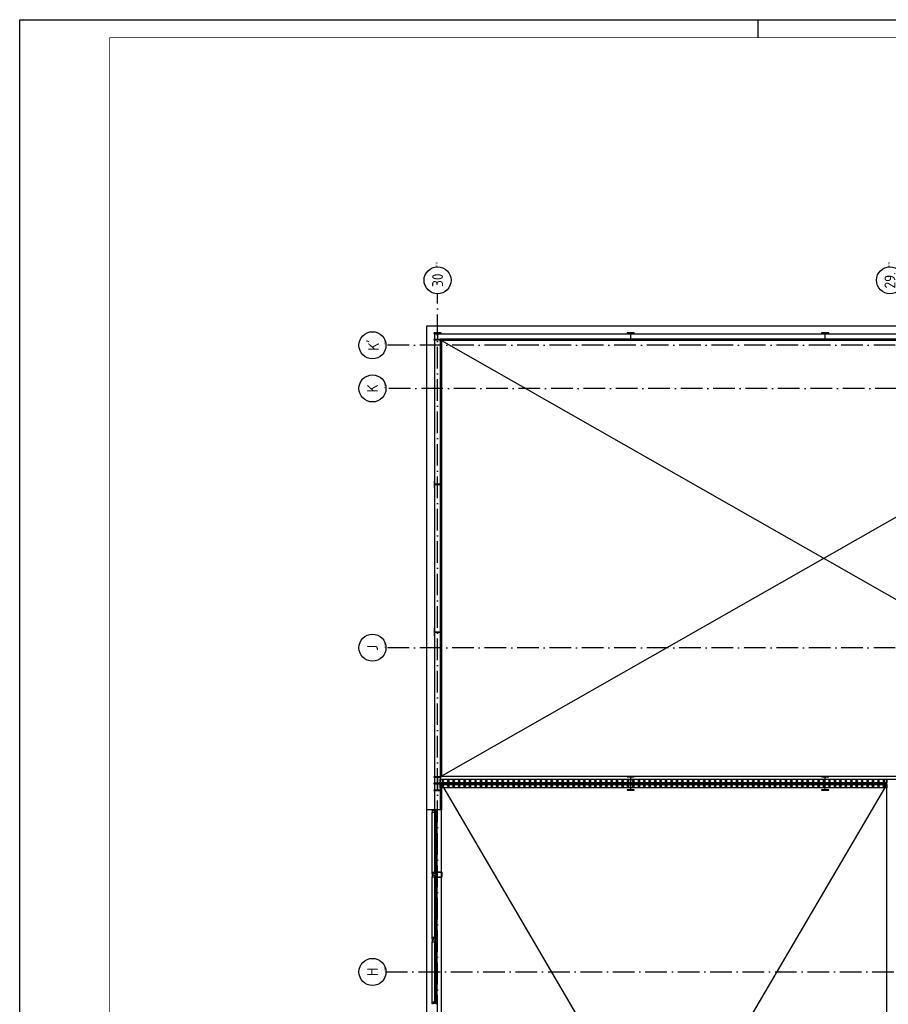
# Model space of a CAD drawing. Header units: millimetres. Extents: x -6587 to 112885, y 244 to 84344.
# Tile 17 of 50: x -6587 to 17530, y 57005 to 84344. Entities that reach past the tile are written whole.
import ezdxf
from ezdxf.enums import TextEntityAlignment as Align

# ---------------------------------------------------------------- set-up
doc = ezdxf.new("R2010")
doc.units = ezdxf.units.MM
doc.header["$LTSCALE"] = 100
doc.linetypes.add('DASHDOT', pattern=[9, 6, -1.5, 0, -1.5])
doc.layers.get('0').update_dxf_attribs({"linetype": 'CONTINUOUS'})
for name, color, linetype in [('AL$1----_ALGEMEEN', 7, 'CONTINUOUS'), ('AL$7----_STRAMIEN', 1, 'DASHDOT'), ('AL21----_BUITENWAND', 4, 'CONTINUOUS'), ('AL22----_BINNENWAND', 7, 'CONTINUOUS'), ('AL28----_KONSTRUKTIE', 3, 'CONTINUOUS'), ('AL31----_BUITENKOZ', 7, 'CONTINUOUS'), ('ALN-----_BLOCKNAAM', 2, 'CONTINUOUS'), ('ALXA7---_KALKZVUIL', 1, 'CONTINUOUS'), ('ALXOU---_GLAS', 7, 'CONTINUOUS'), ('BOUW', 8, 'CONTINUOUS'), ('LIJN025', 10, 'CONTINUOUS'), ('LIJN050', 90, 'CONTINUOUS'), ('TEKST25', 10, 'CONTINUOUS'), ('TEKST35', 50, 'CONTINUOUS'), ('TEKST50', 3, 'CONTINUOUS')]:
    doc.layers.add(name, color=color, linetype=linetype)
doc.styles.add('ISO', font='ISO.SHX')
doc.styles.add('ROMAND', font='romand')
doc.styles.get("Standard").update_dxf_attribs({"font": 'iso.shx'})

# ---------------------------------------------------------------- blocks, each defined once
blk = doc.blocks.new('A0-G')
at = {"layer": 'LIJN025'}
blk.add_line((205, 836), (205, 841), dxfattribs=at)
blk.add_lwpolyline([(1189, 841), (1189, 0), (0, 0), (0, 841)], close=True, dxfattribs=at)
at = {"layer": 'LIJN050', "const_width": 0.2}
blk.add_lwpolyline([(1184, 836), (25, 836), (25, 5), (1184, 5)], close=True, dxfattribs=at)
at = {"layer": 'TEKST25', "style": 'ROMAND', "width": 2.899115}
blk.add_attdef('STATUS', text='', height=2.5, dxfattribs=at).set_placement((1143, 71.5), (1182, 71.5), align=Align.FIT)
at = {"layer": 'TEKST25', "style": 'ISO'}
for tag, p in [('E', (1144.25, 66)), ('NAAM-E', (1155.75, 66)), ('DATUM-E', (1174, 66)), ('D', (1144.25, 61)), ('NAAM-D', (1155.75, 61)), ('DATUM-D', (1174, 61)), ('C', (1144.25, 56)), ('NAAM-C', (1155.75, 56)), ('DATUM-C', (1174, 56)), ('B', (1144.25, 51)), ('NAAM-B', (1155.75, 51)), ('DATUM-B', (1174, 51)), ('A', (1144.25, 46)), ('NAAM-A', (1155.75, 46)), ('DATUM-A', (1174, 46))]:
    blk.add_attdef(tag, text='', height=2.5, dxfattribs=at).set_placement(p, align=Align.CENTER)
for tag, p in [('DATUM', (1021.75, 36.25)), ('SCHAAL', (1057, 36.25)), ('GETEKEND', (1087.25, 36.25)), ('GECONTOL.', (1122, 36.25)), ('FORMAAT', (1152.25, 28.25))]:
    blk.add_attdef(tag, p, '', height=2.5, dxfattribs=at)
at = {"layer": 'TEKST35', "style": 'ISO'}
for tag, p in [('PROJECT', (1023.5, 72.5)), ('PLAATS', (1023.5, 63.5)), ('INSTALLATIE-REGEL1', (1023.5, 52.5)), ('INSTALLATIE-REGEL2', (1023.5, 43.5))]:
    blk.add_attdef(tag, p, '', height=4, dxfattribs=at)
blk.add_attdef('PROJ.NR.', text='', height=4, dxfattribs=at).set_placement((1170, 23), align=Align.CENTER)
at = {"layer": 'TEKST50', "style": 'ISO'}
blk.add_attdef('FILE-NAAM', text='', height=5, dxfattribs=at).set_placement((1162.5, 7.5), align=Align.CENTER)
blk = doc.blocks.new('1011')
at = {"layer": 'AL$7----_STRAMIEN', "color": 7, "linetype": 'Continuous'}
blk.add_circle((-750, 0), 750, dxfattribs=at)
at = {"layer": 'AL$7----_STRAMIEN', "color": 3, "linetype": 'Continuous'}
blk.add_attdef('STR-NAAM', text='', height=600, rotation=360, dxfattribs=at).set_placement((-750, 0), align=Align.MIDDLE)
at = {"layer": 'ALN-----_BLOCKNAAM', "linetype": 'Continuous'}
blk.add_text('1011', height=100, dxfattribs=at).set_placement((0, 0))
blk = doc.blocks.new('1010')
at = {"layer": 'AL$7----_STRAMIEN', "color": 7, "linetype": 'Continuous'}
blk.add_circle((0, 750), 750, dxfattribs=at)
at = {"layer": 'AL$7----_STRAMIEN', "color": 3, "linetype": 'Continuous'}
blk.add_attdef('STR-NAAM', text='', height=600, rotation=360, dxfattribs=at).set_placement((0, 750), align=Align.MIDDLE)
at = {"layer": 'ALN-----_BLOCKNAAM', "linetype": 'Continuous'}
blk.add_text('1010', height=100, dxfattribs=at).set_placement((0, 0))

msp = doc.modelspace()

# ---------------------------------------------------------------- linework, layer by layer
at = {"color": 8, "linetype": 'Continuous'}
for p, q in [((5114.8, 75645), (4914.8, 75645)), ((4914.8, 75645), (4914.8, 75635)), ((4914.8, 75635), (4993.6, 75635)), ((4993.6, 75465), (4914.8, 75465)), ((4914.8, 75465), (4914.8, 75455)), ((5011.6, 75617), (5011.6, 75483)), ((5018.1, 75483), (5018.1, 75617)), ((5036.1, 75635), (5114.8, 75635)), ((5114.8, 75465), (5036.1, 75465)), ((5114.8, 75635), (5114.8, 75645)), ((5114.8, 75455), (5114.8, 75465)), ((4914.8, 75455), (5114.8, 75455)), ((4929.8, 71543.3), (4919.8, 71543.3)), ((4919.8, 71543.3), (4919.8, 71343.3)), ((4929.8, 71464.6), (4929.8, 71543.3)), ((4929.8, 71343.3), (4929.8, 71422.1)), ((5081.8, 71446.6), (4947.8, 71446.6)), ((4947.8, 71440.1), (5081.8, 71440.1)), ((5109.8, 71543.3), (5099.8, 71543.3)), ((5099.8, 71543.3), (5099.8, 71464.6)), ((5099.8, 71422.1), (5099.8, 71343.3)), ((5109.8, 71343.3), (5109.8, 71543.3)), ((4919.8, 71343.3), (4929.8, 71343.3)), ((5099.8, 71343.3), (5109.8, 71343.3)), ((4929.8, 67436.7), (4919.8, 67436.7)), ((4919.8, 67436.7), (4919.8, 67236.7)), ((4929.8, 67357.9), (4929.8, 67436.7)), ((4929.8, 67236.7), (4929.8, 67315.4)), ((5081.8, 67339.9), (4947.8, 67339.9)), ((4947.8, 67333.4), (5081.8, 67333.4)), ((5109.8, 67436.7), (5099.8, 67436.7)), ((5099.8, 67436.7), (5099.8, 67357.9)), ((5099.8, 67315.4), (5099.8, 67236.7)), ((5109.8, 67236.7), (5109.8, 67436.7)), ((4919.8, 67236.7), (4929.8, 67236.7)), ((5099.8, 67236.7), (5109.8, 67236.7)), ((5114.8, 63325), (4914.8, 63325)), ((4914.8, 63325), (4914.8, 63315)), ((4914.8, 63315), (4993.6, 63315)), ((5011.6, 63297), (5011.6, 63163)), ((5018.1, 63163), (5018.1, 63297)), ((5036.1, 63315), (5114.8, 63315)), ((5114.8, 63315), (5114.8, 63325)), ((10474.8, 63334.1), (10274.8, 63334.1)), ((10274.8, 63334.1), (10274.8, 63324.1)), ((10274.8, 63324.1), (10353.6, 63324.1)), ((10353.6, 63154.1), (10274.8, 63154.1)), ((10274.8, 63154.1), (10274.8, 63144.1)), ((10371.6, 63306.1), (10371.6, 63172.1)), ((10378.1, 63172.1), (10378.1, 63306.1)), ((10396.1, 63324.1), (10474.8, 63324.1)), ((10474.8, 63154.1), (10396.1, 63154.1)), ((10474.8, 63324.1), (10474.8, 63334.1)), ((10474.8, 63144.1), (10474.8, 63154.1)), ((15874.8, 63334.1), (15674.8, 63334.1)), ((15674.8, 63334.1), (15674.8, 63324.1)), ((15674.8, 63324.1), (15753.6, 63324.1)), ((15753.6, 63154.1), (15674.8, 63154.1)), ((15674.8, 63154.1), (15674.8, 63144.1)), ((15771.6, 63306.1), (15771.6, 63172.1)), ((15778.1, 63172.1), (15778.1, 63306.1)), ((15796.1, 63324.1), (15874.8, 63324.1)), ((15874.8, 63154.1), (15796.1, 63154.1)), ((15874.8, 63324.1), (15874.8, 63334.1)), ((15874.8, 63144.1), (15874.8, 63154.1)), ((4993.6, 63145), (4914.8, 63145)), ((4914.8, 63145), (4914.8, 63135)), ((4914.8, 63135), (5114.8, 63135)), ((5114.8, 63135), (4914.8, 63135)), ((4914.8, 63135), (4914.8, 63125)), ((4914.8, 63125), (4993.6, 63125)), ((4993.6, 62955), (4914.8, 62955)), ((4914.8, 62955), (4914.8, 62945)), ((4914.8, 62945), (5114.8, 62945)), ((5011.6, 63107), (5011.6, 62973)), ((5018.1, 62973), (5018.1, 63107)), ((5114.8, 63145), (5036.1, 63145)), ((5036.1, 63125), (5114.8, 63125)), ((5114.8, 62955), (5036.1, 62955)), ((5114.8, 63135), (5114.8, 63145)), ((5114.8, 63125), (5114.8, 63135)), ((5114.8, 62945), (5114.8, 62955)), ((10274.8, 63144.1), (10474.8, 63144.1)), ((10474.8, 63144.1), (10274.8, 63144.1)), ((10274.8, 63144.1), (10274.8, 63134.1)), ((10274.8, 63134.1), (10353.6, 63134.1)), ((10353.6, 62964.1), (10274.8, 62964.1)), ((10274.8, 62964.1), (10274.8, 62954.1)), ((10274.8, 62954.1), (10474.8, 62954.1)), ((10371.6, 63116.1), (10371.6, 62982.1)), ((10378.1, 62982.1), (10378.1, 63116.1)), ((10396.1, 63134.1), (10474.8, 63134.1)), ((10474.8, 62964.1), (10396.1, 62964.1)), ((10474.8, 63134.1), (10474.8, 63144.1)), ((10474.8, 62954.1), (10474.8, 62964.1)), ((15674.8, 63144.1), (15874.8, 63144.1)), ((15874.8, 63144.1), (15674.8, 63144.1)), ((15674.8, 63144.1), (15674.8, 63134.1)), ((15674.8, 63134.1), (15753.6, 63134.1)), ((15753.6, 62964.1), (15674.8, 62964.1)), ((15674.8, 62964.1), (15674.8, 62954.1)), ((15674.8, 62954.1), (15874.8, 62954.1)), ((15771.6, 63116.1), (15771.6, 62982.1)), ((15778.1, 62982.1), (15778.1, 63116.1)), ((15796.1, 63134.1), (15874.8, 63134.1)), ((15874.8, 62964.1), (15796.1, 62964.1)), ((15874.8, 63134.1), (15874.8, 63144.1)), ((15874.8, 62954.1), (15874.8, 62964.1)), ((4999.8, 60663), (4999.8, 60547)), ((5007.8, 60663), (5007.8, 60547)), ((5127.8, 60675), (5011.8, 60675)), ((5127.8, 60667), (5011.8, 60667)), ((5011.8, 60543), (5127.8, 60543)), ((5011.8, 60535), (5127.8, 60535)), ((5131.8, 60547), (5131.8, 60663)), ((5139.8, 60547), (5139.8, 60663))]:
    msp.add_line(p, q, dxfattribs=at)
for points in [[(10378.1, 75617, -0.4142136), (10396.1, 75635), (10474.8, 75635), (10474.8, 75645), (10274.8, 75645), (10274.8, 75635), (10353.6, 75635, -0.4142136), (10371.6, 75617), (10371.6, 75483, -0.4142136), (10353.6, 75465), (10274.8, 75465), (10274.8, 75455), (10474.8, 75455), (10474.8, 75465), (10396.1, 75465, -0.4142136), (10378.1, 75483)], [(15778.1, 75617, -0.4142136), (15796.1, 75635), (15874.8, 75635), (15874.8, 75645), (15674.8, 75645), (15674.8, 75635), (15753.6, 75635, -0.4142136), (15771.6, 75617), (15771.6, 75483, -0.4142136), (15753.6, 75465), (15674.8, 75465), (15674.8, 75455), (15874.8, 75455), (15874.8, 75465), (15796.1, 75465, -0.4142136), (15778.1, 75483)]]:
    msp.add_lwpolyline(points, format="xyb", close=True, dxfattribs=at)
for centre, radius, start, end in [((4993.6, 75617), 18, 0, 90), ((4993.6, 75483), 18, 270, 0), ((5036.1, 75617), 18, 90, 180), ((5036.1, 75483), 18, 180, 270), ((4947.8, 71464.6), 18, 180, 270), ((4947.8, 71422.1), 18, 90, 180), ((5081.8, 71464.6), 18, 270, 0), ((5081.8, 71422.1), 18, 0, 90), ((4947.8, 67357.9), 18, 180, 270), ((4947.8, 67315.4), 18, 90, 180), ((5081.8, 67357.9), 18, 270, 0), ((5081.8, 67315.4), 18, 0, 90), ((4993.6, 63297), 18, 0, 90), ((4993.6, 63163), 18, 270, 0), ((5036.1, 63297), 18, 90, 180), ((5036.1, 63163), 18, 180, 270), ((10353.6, 63306.1), 18, 0, 90), ((10353.6, 63172.1), 18, 270, 0), ((10396.1, 63306.1), 18, 90, 180), ((10396.1, 63172.1), 18, 180, 270), ((15753.6, 63306.1), 18, 0, 90), ((15753.6, 63172.1), 18, 270, 0), ((15796.1, 63306.1), 18, 90, 180), ((15796.1, 63172.1), 18, 180, 270), ((4993.6, 63107), 18, 0, 90), ((4993.6, 62973), 18, 270, 0), ((5036.1, 63107), 18, 90, 180), ((5036.1, 62973), 18, 180, 270), ((10353.6, 63116.1), 18, 0, 90), ((10353.6, 62982.1), 18, 270, 0), ((10396.1, 63116.1), 18, 90, 180), ((10396.1, 62982.1), 18, 180, 270), ((15753.6, 63116.1), 18, 0, 90), ((15753.6, 62982.1), 18, 270, 0), ((15796.1, 63116.1), 18, 90, 180), ((15796.1, 62982.1), 18, 180, 270), ((5011.8, 60663), 12, 90, 180), ((5011.8, 60547), 12, 180, 270), ((5011.8, 60663), 4, 90, 180), ((5011.8, 60547), 4, 180, 270), ((5127.8, 60663), 12, 0, 90), ((5127.8, 60663), 4, 0, 90), ((5127.8, 60547), 4, 270, 0), ((5127.8, 60547), 12, 270, 0)]:
    msp.add_arc(centre, radius, start, end, dxfattribs=at)
at = {"layer": 'AL$1----_ALGEMEEN', "color": 8}
for p, q in [((26359.8, 75440), (5124.8, 63340)), ((5124.8, 75440), (26359.8, 63340)), ((5124.8, 63120), (17484.8, 42020)), ((17484.8, 63120), (5124.8, 42020))]:
    msp.add_line(p, q, dxfattribs=at)
at = {"layer": 'AL$7----_STRAMIEN', "color": 1}
for p, q in [((5014.8, 40457.6), (5014.8, 76734.4)), ((86131.3, 75305), (3582.8, 75305)), ((86174.9, 74105), (3582.8, 74105)), ((86131.3, 66905), (3582.8, 66905)), ((3582.8, 57905), (25063.4, 57905))]:
    msp.add_line(p, q, dxfattribs=at)
at = {"layer": 'AL21----_BUITENWAND', "color": 8}
for p, q in [((4719.8, 62405), (4719.8, 75845)), ((4719.8, 75845), (4719.8, 75845)), ((4719.8, 75845), (26574.8, 75845)), ((4939.8, 62405), (4939.8, 75625)), ((4939.8, 75625), (26394.8, 75625)), ((26394.8, 75475), (5089.8, 75475)), ((5089.8, 75475), (5089.8, 62405)), ((4719.8, 41615), (4719.8, 62405)), ((5089.8, 62405), (4939.8, 62405))]:
    msp.add_line(p, q, dxfattribs=at)
at = {"layer": 'AL22----_BINNENWAND', "color": 8}
for p, q in [((26359.8, 75440), (5124.8, 75440)), ((5124.8, 75440), (5124.8, 63340)), ((5085.8, 63154.1), (5085.8, 63254.1)), ((5085.8, 63254.1), (17484.8, 63254.1)), ((17484.8, 63154.1), (5085.8, 63154.1)), ((5124.8, 63340), (26359.8, 63340)), ((17484.8, 63254.1), (17484.8, 63154.1)), ((5085.8, 63011.1), (5085.8, 63111.1)), ((5085.8, 63111.1), (17484.8, 63111.1)), ((17484.8, 63011.1), (5085.8, 63011.1)), ((17484.8, 63120), (5124.8, 63120)), ((5124.8, 63120), (5124.8, 62405)), ((17484.8, 63111.1), (17484.8, 63011.1)), ((5124.8, 62405), (4719.8, 62405)), ((5124.8, 42020), (5124.8, 62405))]:
    msp.add_line(p, q, dxfattribs=at)
at = {"layer": 'AL28----_KONSTRUKTIE', "color": 8}
for p, q in [((17484.8, 46720), (17484.8, 63255)), ((17484.8, 63255), (26394.8, 63255))]:
    msp.add_line(p, q, dxfattribs=at)
at = {"layer": 'AL31----_BUITENKOZ', "color": 8, "linetype": 'Continuous'}
for p, q in [((4866.8, 60596), (4860.8, 60596)), ((4860.8, 60596), (4860.8, 60577.1)), ((4860.8, 60577.1), (4860.8, 60540)), ((4860.8, 60540), (4867.8, 60540)), ((4880.8, 60596), (4866.8, 60596)), ((4867.8, 60540), (4871.8, 60540)), ((4871.8, 60540), (4879.8, 60540)), ((4879.8, 60540), (4932.8, 60540)), ((4889.8, 60596), (4880.8, 60596)), ((4880.8, 60596), (4880.8, 60596)), ((4889.8, 60582), (4889.8, 60596)), ((4969.8, 60582), (4889.8, 60582)), ((4932.8, 60540), (4932.8, 60557)), ((4932.8, 60557), (4999.8, 60557)), ((4962.8, 60557), (4994.8, 60557)), ((4962.8, 60540), (4962.8, 60557)), ((4999.8, 60540), (4962.8, 60540)), ((4979.8, 60596), (4969.8, 60596)), ((4969.8, 60596), (4969.8, 60582)), ((4993.8, 60596), (4979.8, 60596)), ((4979.8, 60596), (4979.8, 60596)), ((4999.8, 60596), (4993.8, 60596)), ((4994.8, 60557), (4994.8, 60552)), ((4994.8, 60552), (4999.8, 60552)), ((4999.8, 60557), (4999.8, 60596)), ((4999.8, 60552), (4999.8, 60540)), ((4860.8, 58832.9), (4860.8, 58870)), ((4860.8, 58870), (4867.8, 58870)), ((4860.8, 58814), (4860.8, 58832.9)), ((4866.8, 58814), (4860.8, 58814)), ((4866.8, 58796), (4860.8, 58796)), ((4860.8, 58796), (4860.8, 58777.1)), ((4880.3, 58814), (4866.8, 58814)), ((4880.8, 58796), (4866.8, 58796)), ((4867.8, 58870), (4871.8, 58870)), ((4871.8, 58870), (4879.8, 58870)), ((4879.8, 58870), (4932.8, 58870)), ((4890.3, 58814), (4880.3, 58814)), ((4880.3, 58814), (4880.3, 58814)), ((4889.8, 58796), (4880.8, 58796)), ((4880.8, 58796), (4880.8, 58796)), ((4889.8, 58782), (4889.8, 58796)), ((4969.8, 58782), (4889.8, 58782)), ((4970.3, 58828), (4890.3, 58828)), ((4890.3, 58828), (4890.3, 58814)), ((4932.8, 58870), (4932.8, 58853)), ((4932.8, 58853), (4999.8, 58853)), ((4999.8, 58870), (4962.8, 58870)), ((4962.8, 58870), (4962.8, 58853)), ((4962.8, 58853), (4994.8, 58853)), ((4979.8, 58796), (4969.8, 58796)), ((4969.8, 58796), (4969.8, 58782)), ((4970.3, 58814), (4970.3, 58828)), ((4979.8, 58814), (4970.3, 58814)), ((4993.8, 58814), (4979.8, 58814)), ((4979.8, 58814), (4979.8, 58814)), ((4993.8, 58796), (4979.8, 58796)), ((4979.8, 58796), (4979.8, 58796)), ((4999.8, 58814), (4993.8, 58814)), ((4999.8, 58796), (4993.8, 58796)), ((4994.8, 58853), (4994.8, 58858)), ((4994.8, 58858), (4999.8, 58858)), ((4999.8, 58858), (4999.8, 58870)), ((4999.8, 58853), (4999.8, 58814)), ((4999.8, 58757), (4999.8, 58796)), ((4860.8, 58777.1), (4860.8, 58740)), ((4860.8, 58740), (4867.8, 58740)), ((4867.8, 58740), (4871.8, 58740)), ((4871.8, 58740), (4879.8, 58740)), ((4879.8, 58740), (4932.8, 58740)), ((4932.8, 58740), (4932.8, 58757)), ((4932.8, 58757), (4999.8, 58757)), ((4962.8, 58757), (4994.8, 58757)), ((4962.8, 58740), (4962.8, 58757)), ((4999.8, 58740), (4962.8, 58740)), ((4994.8, 58757), (4994.8, 58752)), ((4994.8, 58752), (4999.8, 58752)), ((4999.8, 58752), (4999.8, 58740)), ((4860.8, 57032.9), (4860.8, 57070)), ((4860.8, 57070), (4867.8, 57070)), ((4860.8, 57014), (4860.8, 57032.9)), ((4866.8, 57014), (4860.8, 57014)), ((4880.3, 57014), (4866.8, 57014)), ((4867.8, 57070), (4871.8, 57070)), ((4871.8, 57070), (4879.8, 57070)), ((4879.8, 57070), (4932.8, 57070)), ((4890.3, 57014), (4880.3, 57014)), ((4880.3, 57014), (4880.3, 57014)), ((4970.3, 57028), (4890.3, 57028)), ((4890.3, 57028), (4890.3, 57014)), ((4932.8, 57070), (4932.8, 57053)), ((4932.8, 57053), (4999.8, 57053)), ((4999.8, 57070), (4962.8, 57070)), ((4962.8, 57070), (4962.8, 57053)), ((4962.8, 57053), (4994.8, 57053)), ((4970.3, 57014), (4970.3, 57028)), ((4979.8, 57014), (4970.3, 57014)), ((4993.8, 57014), (4979.8, 57014)), ((4979.8, 57014), (4979.8, 57014)), ((4999.8, 57014), (4993.8, 57014)), ((4994.8, 57053), (4994.8, 57058)), ((4994.8, 57058), (4999.8, 57058)), ((4999.8, 57058), (4999.8, 57070)), ((4999.8, 57053), (4999.8, 57014))]:
    msp.add_line(p, q, dxfattribs=at)
at = {"layer": 'AL31----_BUITENKOZ', "color": 8}
for p, q in [((4860.8, 58870), (4860.8, 60540)), ((4999.8, 58870), (4999.8, 60540)), ((4860.8, 57070), (4860.8, 58740)), ((4999.8, 57070), (4999.8, 58740))]:
    msp.add_line(p, q, dxfattribs=at)
at = {"layer": 'ALXA7---_KALKZVUIL', "color": 8}
for p, q in [((5111.4, 63154.1), (5211.4, 63254.1)), ((5211.4, 63154.1), (5111.4, 63254.1)), ((5262.6, 63154.1), (5362.6, 63254.1)), ((5362.6, 63154.1), (5262.6, 63254.1)), ((5413.9, 63154.1), (5513.9, 63254.1)), ((5513.9, 63154.1), (5413.9, 63254.1)), ((5565.1, 63154.1), (5665.1, 63254.1)), ((5665.1, 63154.1), (5565.1, 63254.1)), ((5716.3, 63154.1), (5816.3, 63254.1)), ((5816.3, 63154.1), (5716.3, 63254.1)), ((5867.5, 63154.1), (5967.5, 63254.1)), ((5967.5, 63154.1), (5867.5, 63254.1)), ((6018.7, 63154.1), (6118.7, 63254.1)), ((6118.7, 63154.1), (6018.7, 63254.1)), ((6169.9, 63154.1), (6269.9, 63254.1)), ((6269.9, 63154.1), (6169.9, 63254.1)), ((6321.1, 63154.1), (6421.1, 63254.1)), ((6421.1, 63154.1), (6321.1, 63254.1)), ((6472.3, 63154.1), (6572.3, 63254.1)), ((6572.3, 63154.1), (6472.3, 63254.1)), ((6623.5, 63154.1), (6723.5, 63254.1)), ((6723.5, 63154.1), (6623.5, 63254.1)), ((6774.7, 63154.1), (6874.7, 63254.1)), ((6874.7, 63154.1), (6774.7, 63254.1)), ((6925.9, 63154.1), (7025.9, 63254.1)), ((7025.9, 63154.1), (6925.9, 63254.1)), ((7077.1, 63154.1), (7177.1, 63254.1)), ((7177.1, 63154.1), (7077.1, 63254.1)), ((7228.3, 63154.1), (7328.3, 63254.1)), ((7328.3, 63154.1), (7228.3, 63254.1)), ((7379.6, 63154.1), (7479.6, 63254.1)), ((7479.6, 63154.1), (7379.6, 63254.1)), ((7530.8, 63154.1), (7630.8, 63254.1)), ((7630.8, 63154.1), (7530.8, 63254.1)), ((7682, 63154.1), (7782, 63254.1)), ((7782, 63154.1), (7682, 63254.1)), ((7833.2, 63154.1), (7933.2, 63254.1)), ((7933.2, 63154.1), (7833.2, 63254.1)), ((7984.4, 63154.1), (8084.4, 63254.1)), ((8084.4, 63154.1), (7984.4, 63254.1)), ((8135.6, 63154.1), (8235.6, 63254.1)), ((8235.6, 63154.1), (8135.6, 63254.1)), ((8286.8, 63154.1), (8386.8, 63254.1)), ((8386.8, 63154.1), (8286.8, 63254.1)), ((8438, 63154.1), (8538, 63254.1)), ((8538, 63154.1), (8438, 63254.1)), ((8589.2, 63154.1), (8689.2, 63254.1)), ((8689.2, 63154.1), (8589.2, 63254.1)), ((8740.4, 63154.1), (8840.4, 63254.1)), ((8840.4, 63154.1), (8740.4, 63254.1)), ((8891.6, 63154.1), (8991.6, 63254.1)), ((8991.6, 63154.1), (8891.6, 63254.1)), ((9042.8, 63154.1), (9142.8, 63254.1)), ((9142.8, 63154.1), (9042.8, 63254.1)), ((9194, 63154.1), (9294, 63254.1)), ((9294, 63154.1), (9194, 63254.1)), ((9345.2, 63154.1), (9445.2, 63254.1)), ((9445.2, 63154.1), (9345.2, 63254.1)), ((9496.5, 63154.1), (9596.5, 63254.1)), ((9596.5, 63154.1), (9496.5, 63254.1)), ((9647.7, 63154.1), (9747.7, 63254.1)), ((9747.7, 63154.1), (9647.7, 63254.1)), ((9798.9, 63154.1), (9898.9, 63254.1)), ((9898.9, 63154.1), (9798.9, 63254.1)), ((9950.1, 63154.1), (10050.1, 63254.1)), ((10050.1, 63154.1), (9950.1, 63254.1)), ((10101.3, 63154.1), (10201.3, 63254.1)), ((10201.3, 63154.1), (10101.3, 63254.1)), ((10252.5, 63154.1), (10352.5, 63254.1)), ((10352.5, 63154.1), (10252.5, 63254.1)), ((10403.7, 63154.1), (10503.7, 63254.1)), ((10503.7, 63154.1), (10403.7, 63254.1)), ((10554.9, 63154.1), (10654.9, 63254.1)), ((10654.9, 63154.1), (10554.9, 63254.1)), ((10706.1, 63154.1), (10806.1, 63254.1)), ((10806.1, 63154.1), (10706.1, 63254.1)), ((10857.3, 63154.1), (10957.3, 63254.1)), ((10957.3, 63154.1), (10857.3, 63254.1)), ((11008.5, 63154.1), (11108.5, 63254.1)), ((11108.5, 63154.1), (11008.5, 63254.1)), ((11159.7, 63154.1), (11259.7, 63254.1)), ((11259.7, 63154.1), (11159.7, 63254.1)), ((11310.9, 63154.1), (11410.9, 63254.1)), ((11410.9, 63154.1), (11310.9, 63254.1)), ((11462.1, 63154.1), (11562.1, 63254.1)), ((11562.1, 63154.1), (11462.1, 63254.1)), ((11613.4, 63154.1), (11713.4, 63254.1)), ((11713.4, 63154.1), (11613.4, 63254.1)), ((11764.6, 63154.1), (11864.6, 63254.1)), ((11864.6, 63154.1), (11764.6, 63254.1)), ((11915.8, 63154.1), (12015.8, 63254.1)), ((12015.8, 63154.1), (11915.8, 63254.1)), ((12067, 63154.1), (12167, 63254.1)), ((12167, 63154.1), (12067, 63254.1)), ((12218.2, 63154.1), (12318.2, 63254.1)), ((12318.2, 63154.1), (12218.2, 63254.1)), ((12369.4, 63154.1), (12469.4, 63254.1)), ((12469.4, 63154.1), (12369.4, 63254.1)), ((12520.6, 63154.1), (12620.6, 63254.1)), ((12620.6, 63154.1), (12520.6, 63254.1)), ((12671.8, 63154.1), (12771.8, 63254.1)), ((12771.8, 63154.1), (12671.8, 63254.1)), ((12823, 63154.1), (12923, 63254.1)), ((12923, 63154.1), (12823, 63254.1)), ((12974.2, 63154.1), (13074.2, 63254.1)), ((13074.2, 63154.1), (12974.2, 63254.1)), ((13125.4, 63154.1), (13225.4, 63254.1)), ((13225.4, 63154.1), (13125.4, 63254.1)), ((13276.6, 63154.1), (13376.6, 63254.1)), ((13376.6, 63154.1), (13276.6, 63254.1)), ((13427.8, 63154.1), (13527.8, 63254.1)), ((13527.8, 63154.1), (13427.8, 63254.1)), ((13579.1, 63154.1), (13679.1, 63254.1)), ((13679.1, 63154.1), (13579.1, 63254.1)), ((13730.3, 63154.1), (13830.3, 63254.1)), ((13830.3, 63154.1), (13730.3, 63254.1)), ((13881.5, 63154.1), (13981.5, 63254.1)), ((13981.5, 63154.1), (13881.5, 63254.1)), ((14032.7, 63154.1), (14132.7, 63254.1)), ((14132.7, 63154.1), (14032.7, 63254.1)), ((14183.9, 63154.1), (14283.9, 63254.1)), ((14283.9, 63154.1), (14183.9, 63254.1)), ((14335.1, 63154.1), (14435.1, 63254.1)), ((14435.1, 63154.1), (14335.1, 63254.1)), ((14486.3, 63154.1), (14586.3, 63254.1)), ((14586.3, 63154.1), (14486.3, 63254.1)), ((14637.5, 63154.1), (14737.5, 63254.1)), ((14737.5, 63154.1), (14637.5, 63254.1)), ((14788.7, 63154.1), (14888.7, 63254.1)), ((14888.7, 63154.1), (14788.7, 63254.1)), ((14939.9, 63154.1), (15039.9, 63254.1)), ((15039.9, 63154.1), (14939.9, 63254.1)), ((15091.1, 63154.1), (15191.1, 63254.1)), ((15191.1, 63154.1), (15091.1, 63254.1)), ((15242.3, 63154.1), (15342.3, 63254.1)), ((15342.3, 63154.1), (15242.3, 63254.1)), ((15393.5, 63154.1), (15493.5, 63254.1)), ((15493.5, 63154.1), (15393.5, 63254.1)), ((15544.7, 63154.1), (15644.7, 63254.1)), ((15644.7, 63154.1), (15544.7, 63254.1)), ((15696, 63154.1), (15796, 63254.1)), ((15796, 63154.1), (15696, 63254.1)), ((15847.2, 63154.1), (15947.2, 63254.1)), ((15947.2, 63154.1), (15847.2, 63254.1)), ((15998.4, 63154.1), (16098.4, 63254.1)), ((16098.4, 63154.1), (15998.4, 63254.1)), ((16149.6, 63154.1), (16249.6, 63254.1)), ((16249.6, 63154.1), (16149.6, 63254.1)), ((16300.8, 63154.1), (16400.8, 63254.1)), ((16400.8, 63154.1), (16300.8, 63254.1)), ((16452, 63154.1), (16552, 63254.1)), ((16552, 63154.1), (16452, 63254.1)), ((16603.2, 63154.1), (16703.2, 63254.1)), ((16703.2, 63154.1), (16603.2, 63254.1)), ((16754.4, 63154.1), (16854.4, 63254.1)), ((16854.4, 63154.1), (16754.4, 63254.1)), ((16905.6, 63154.1), (17005.6, 63254.1)), ((17005.6, 63154.1), (16905.6, 63254.1)), ((17056.8, 63154.1), (17156.8, 63254.1)), ((17156.8, 63154.1), (17056.8, 63254.1)), ((17208, 63154.1), (17308, 63254.1)), ((17308, 63154.1), (17208, 63254.1)), ((17359.2, 63154.1), (17459.2, 63254.1)), ((17459.2, 63154.1), (17359.2, 63254.1)), ((5111.4, 63011.1), (5211.4, 63111.1)), ((5211.4, 63011.1), (5111.4, 63111.1)), ((5262.6, 63011.1), (5362.6, 63111.1)), ((5362.6, 63011.1), (5262.6, 63111.1)), ((5413.9, 63011.1), (5513.9, 63111.1)), ((5513.9, 63011.1), (5413.9, 63111.1)), ((5565.1, 63011.1), (5665.1, 63111.1)), ((5665.1, 63011.1), (5565.1, 63111.1)), ((5716.3, 63011.1), (5816.3, 63111.1)), ((5816.3, 63011.1), (5716.3, 63111.1)), ((5867.5, 63011.1), (5967.5, 63111.1)), ((5967.5, 63011.1), (5867.5, 63111.1)), ((6018.7, 63011.1), (6118.7, 63111.1)), ((6118.7, 63011.1), (6018.7, 63111.1)), ((6169.9, 63011.1), (6269.9, 63111.1)), ((6269.9, 63011.1), (6169.9, 63111.1)), ((6321.1, 63011.1), (6421.1, 63111.1)), ((6421.1, 63011.1), (6321.1, 63111.1)), ((6472.3, 63011.1), (6572.3, 63111.1)), ((6572.3, 63011.1), (6472.3, 63111.1)), ((6623.5, 63011.1), (6723.5, 63111.1)), ((6723.5, 63011.1), (6623.5, 63111.1)), ((6774.7, 63011.1), (6874.7, 63111.1)), ((6874.7, 63011.1), (6774.7, 63111.1)), ((6925.9, 63011.1), (7025.9, 63111.1)), ((7025.9, 63011.1), (6925.9, 63111.1)), ((7077.1, 63011.1), (7177.1, 63111.1)), ((7177.1, 63011.1), (7077.1, 63111.1)), ((7228.3, 63011.1), (7328.3, 63111.1)), ((7328.3, 63011.1), (7228.3, 63111.1)), ((7379.6, 63011.1), (7479.6, 63111.1)), ((7479.6, 63011.1), (7379.6, 63111.1)), ((7530.8, 63011.1), (7630.8, 63111.1)), ((7630.8, 63011.1), (7530.8, 63111.1)), ((7682, 63011.1), (7782, 63111.1)), ((7782, 63011.1), (7682, 63111.1)), ((7833.2, 63011.1), (7933.2, 63111.1)), ((7933.2, 63011.1), (7833.2, 63111.1)), ((7984.4, 63011.1), (8084.4, 63111.1)), ((8084.4, 63011.1), (7984.4, 63111.1)), ((8135.6, 63011.1), (8235.6, 63111.1)), ((8235.6, 63011.1), (8135.6, 63111.1)), ((8286.8, 63011.1), (8386.8, 63111.1)), ((8386.8, 63011.1), (8286.8, 63111.1)), ((8438, 63011.1), (8538, 63111.1)), ((8538, 63011.1), (8438, 63111.1)), ((8589.2, 63011.1), (8689.2, 63111.1)), ((8689.2, 63011.1), (8589.2, 63111.1)), ((8740.4, 63011.1), (8840.4, 63111.1)), ((8840.4, 63011.1), (8740.4, 63111.1)), ((8891.6, 63011.1), (8991.6, 63111.1)), ((8991.6, 63011.1), (8891.6, 63111.1)), ((9042.8, 63011.1), (9142.8, 63111.1)), ((9142.8, 63011.1), (9042.8, 63111.1)), ((9194, 63011.1), (9294, 63111.1)), ((9294, 63011.1), (9194, 63111.1)), ((9345.2, 63011.1), (9445.2, 63111.1)), ((9445.2, 63011.1), (9345.2, 63111.1)), ((9496.5, 63011.1), (9596.5, 63111.1)), ((9596.5, 63011.1), (9496.5, 63111.1)), ((9647.7, 63011.1), (9747.7, 63111.1)), ((9747.7, 63011.1), (9647.7, 63111.1)), ((9798.9, 63011.1), (9898.9, 63111.1)), ((9898.9, 63011.1), (9798.9, 63111.1)), ((9950.1, 63011.1), (10050.1, 63111.1)), ((10050.1, 63011.1), (9950.1, 63111.1)), ((10101.3, 63011.1), (10201.3, 63111.1)), ((10201.3, 63011.1), (10101.3, 63111.1)), ((10252.5, 63011.1), (10352.5, 63111.1)), ((10352.5, 63011.1), (10252.5, 63111.1)), ((10403.7, 63011.1), (10503.7, 63111.1)), ((10503.7, 63011.1), (10403.7, 63111.1)), ((10554.9, 63011.1), (10654.9, 63111.1)), ((10654.9, 63011.1), (10554.9, 63111.1)), ((10706.1, 63011.1), (10806.1, 63111.1)), ((10806.1, 63011.1), (10706.1, 63111.1)), ((10857.3, 63011.1), (10957.3, 63111.1)), ((10957.3, 63011.1), (10857.3, 63111.1)), ((11008.5, 63011.1), (11108.5, 63111.1)), ((11108.5, 63011.1), (11008.5, 63111.1)), ((11159.7, 63011.1), (11259.7, 63111.1)), ((11259.7, 63011.1), (11159.7, 63111.1)), ((11310.9, 63011.1), (11410.9, 63111.1)), ((11410.9, 63011.1), (11310.9, 63111.1)), ((11462.1, 63011.1), (11562.1, 63111.1)), ((11562.1, 63011.1), (11462.1, 63111.1)), ((11613.4, 63011.1), (11713.4, 63111.1)), ((11713.4, 63011.1), (11613.4, 63111.1)), ((11764.6, 63011.1), (11864.6, 63111.1)), ((11864.6, 63011.1), (11764.6, 63111.1)), ((11915.8, 63011.1), (12015.8, 63111.1)), ((12015.8, 63011.1), (11915.8, 63111.1)), ((12067, 63011.1), (12167, 63111.1)), ((12167, 63011.1), (12067, 63111.1)), ((12218.2, 63011.1), (12318.2, 63111.1)), ((12318.2, 63011.1), (12218.2, 63111.1)), ((12369.4, 63011.1), (12469.4, 63111.1)), ((12469.4, 63011.1), (12369.4, 63111.1)), ((12520.6, 63011.1), (12620.6, 63111.1)), ((12620.6, 63011.1), (12520.6, 63111.1)), ((12671.8, 63011.1), (12771.8, 63111.1)), ((12771.8, 63011.1), (12671.8, 63111.1)), ((12823, 63011.1), (12923, 63111.1)), ((12923, 63011.1), (12823, 63111.1)), ((12974.2, 63011.1), (13074.2, 63111.1)), ((13074.2, 63011.1), (12974.2, 63111.1)), ((13125.4, 63011.1), (13225.4, 63111.1)), ((13225.4, 63011.1), (13125.4, 63111.1)), ((13276.6, 63011.1), (13376.6, 63111.1)), ((13376.6, 63011.1), (13276.6, 63111.1)), ((13427.8, 63011.1), (13527.8, 63111.1)), ((13527.8, 63011.1), (13427.8, 63111.1)), ((13579.1, 63011.1), (13679.1, 63111.1)), ((13679.1, 63011.1), (13579.1, 63111.1)), ((13730.3, 63011.1), (13830.3, 63111.1)), ((13830.3, 63011.1), (13730.3, 63111.1)), ((13881.5, 63011.1), (13981.5, 63111.1)), ((13981.5, 63011.1), (13881.5, 63111.1)), ((14032.7, 63011.1), (14132.7, 63111.1)), ((14132.7, 63011.1), (14032.7, 63111.1)), ((14183.9, 63011.1), (14283.9, 63111.1)), ((14283.9, 63011.1), (14183.9, 63111.1)), ((14335.1, 63011.1), (14435.1, 63111.1)), ((14435.1, 63011.1), (14335.1, 63111.1)), ((14486.3, 63011.1), (14586.3, 63111.1)), ((14586.3, 63011.1), (14486.3, 63111.1)), ((14637.5, 63011.1), (14737.5, 63111.1)), ((14737.5, 63011.1), (14637.5, 63111.1)), ((14788.7, 63011.1), (14888.7, 63111.1)), ((14888.7, 63011.1), (14788.7, 63111.1)), ((14939.9, 63011.1), (15039.9, 63111.1)), ((15039.9, 63011.1), (14939.9, 63111.1)), ((15091.1, 63011.1), (15191.1, 63111.1)), ((15191.1, 63011.1), (15091.1, 63111.1)), ((15242.3, 63011.1), (15342.3, 63111.1)), ((15342.3, 63011.1), (15242.3, 63111.1)), ((15393.5, 63011.1), (15493.5, 63111.1)), ((15493.5, 63011.1), (15393.5, 63111.1)), ((15544.7, 63011.1), (15644.7, 63111.1)), ((15644.7, 63011.1), (15544.7, 63111.1)), ((15696, 63011.1), (15796, 63111.1)), ((15796, 63011.1), (15696, 63111.1)), ((15847.2, 63011.1), (15947.2, 63111.1)), ((15947.2, 63011.1), (15847.2, 63111.1)), ((15998.4, 63011.1), (16098.4, 63111.1)), ((16098.4, 63011.1), (15998.4, 63111.1)), ((16149.6, 63011.1), (16249.6, 63111.1)), ((16249.6, 63011.1), (16149.6, 63111.1)), ((16300.8, 63011.1), (16400.8, 63111.1)), ((16400.8, 63011.1), (16300.8, 63111.1)), ((16452, 63011.1), (16552, 63111.1)), ((16552, 63011.1), (16452, 63111.1)), ((16603.2, 63011.1), (16703.2, 63111.1)), ((16703.2, 63011.1), (16603.2, 63111.1)), ((16754.4, 63011.1), (16854.4, 63111.1)), ((16854.4, 63011.1), (16754.4, 63111.1)), ((16905.6, 63011.1), (17005.6, 63111.1)), ((17005.6, 63011.1), (16905.6, 63111.1)), ((17056.8, 63011.1), (17156.8, 63111.1)), ((17156.8, 63011.1), (17056.8, 63111.1)), ((17208, 63011.1), (17308, 63111.1)), ((17308, 63011.1), (17208, 63111.1)), ((17359.2, 63011.1), (17459.2, 63111.1)), ((17459.2, 63011.1), (17359.2, 63111.1))]:
    msp.add_line(p, q, dxfattribs=at)
at = {"layer": 'ALXOU---_GLAS', "color": 8}
for p, q in [((4934.8, 60555), (4960.8, 60555)), ((4934.8, 58855), (4934.8, 60555)), ((4960.8, 60555), (4960.8, 58855)), ((4960.8, 58855), (4934.8, 58855)), ((4934.8, 58755), (4960.8, 58755)), ((4934.8, 57055), (4934.8, 58755)), ((4960.8, 58755), (4960.8, 57055)), ((4960.8, 57055), (4934.8, 57055))]:
    msp.add_line(p, q, dxfattribs=at)
at = {"layer": 'BOUW', "color": 8, "linetype": 'Continuous'}
for p, q in [((4866.8, 62396), (4860.8, 62396)), ((4860.8, 62396), (4860.8, 62377.1)), ((4860.8, 62377.1), (4860.8, 62340)), ((4860.8, 62340), (4867.8, 62340)), ((4880.8, 62396), (4866.8, 62396)), ((4867.8, 62340), (4871.8, 62340)), ((4871.8, 62340), (4879.8, 62340)), ((4879.8, 62340), (4932.8, 62340)), ((4889.8, 62396), (4880.8, 62396)), ((4880.8, 62396), (4880.8, 62396)), ((4889.8, 62382), (4889.8, 62396)), ((4969.8, 62382), (4889.8, 62382)), ((4932.8, 62340), (4932.8, 62357)), ((4932.8, 62357), (4999.8, 62357)), ((4962.8, 62357), (4994.8, 62357)), ((4962.8, 62340), (4962.8, 62357)), ((4999.8, 62340), (4962.8, 62340)), ((4979.8, 62396), (4969.8, 62396)), ((4969.8, 62396), (4969.8, 62382)), ((4993.8, 62396), (4979.8, 62396)), ((4979.8, 62396), (4979.8, 62396)), ((4999.8, 62396), (4993.8, 62396)), ((4994.8, 62357), (4994.8, 62352)), ((4994.8, 62352), (4999.8, 62352)), ((4999.8, 62357), (4999.8, 62396)), ((4999.8, 62352), (4999.8, 62340)), ((4860.8, 60632.9), (4860.8, 60670)), ((4860.8, 60670), (4867.8, 60670)), ((4860.8, 60614), (4860.8, 60632.9)), ((4866.8, 60614), (4860.8, 60614)), ((4880.3, 60614), (4866.8, 60614)), ((4867.8, 60670), (4871.8, 60670)), ((4871.8, 60670), (4879.8, 60670)), ((4879.8, 60670), (4932.8, 60670)), ((4890.3, 60614), (4880.3, 60614)), ((4880.3, 60614), (4880.3, 60614)), ((4970.3, 60628), (4890.3, 60628)), ((4890.3, 60628), (4890.3, 60614)), ((4932.8, 60670), (4932.8, 60653)), ((4932.8, 60653), (4999.8, 60653)), ((4999.8, 60670), (4962.8, 60670)), ((4962.8, 60670), (4962.8, 60653)), ((4962.8, 60653), (4994.8, 60653)), ((4970.3, 60614), (4970.3, 60628)), ((4979.8, 60614), (4970.3, 60614)), ((4993.8, 60614), (4979.8, 60614)), ((4979.8, 60614), (4979.8, 60614)), ((4999.8, 60614), (4993.8, 60614)), ((4994.8, 60653), (4994.8, 60658)), ((4994.8, 60658), (4999.8, 60658)), ((4999.8, 60658), (4999.8, 60670)), ((4999.8, 60653), (4999.8, 60614))]:
    msp.add_line(p, q, dxfattribs=at)
at = {"layer": 'BOUW', "color": 8}
for p, q in [((4860.8, 60670), (4860.8, 62340)), ((4934.8, 62355), (4960.8, 62355)), ((4934.8, 60655), (4934.8, 62355)), ((4960.8, 62355), (4960.8, 60655)), ((4999.8, 60670), (4999.8, 62340)), ((4960.8, 60655), (4934.8, 60655))]:
    msp.add_line(p, q, dxfattribs=at)

# ---------------------------------------------------------------- block references
at = {"xscale": 100, "yscale": 100, "zscale": 100}
msp.add_blockref('A0-G', (-6587, 243.8), dxfattribs=at)
at = {"layer": 'AL$7----_STRAMIEN', "xscale": 0.5, "yscale": 0.5, "zscale": 0.5, "rotation": 90}
for name, p, values in [('1011', (5014.8, 77484.4), {'STR-NAAM': '30'}), ('1011', (17574.8, 77484.4), {'STR-NAAM': '29.'}), ('1010', (3582.8, 75305), {'STR-NAAM': "K'"}), ('1010', (3582.8, 74105), {'STR-NAAM': 'K'}), ('1010', (3582.8, 66905), {'STR-NAAM': 'J'}), ('1010', (3582.8, 57905), {'STR-NAAM': 'H'})]:
    msp.add_blockref(name, p, dxfattribs=at).add_auto_attribs(values)

doc.saveas('drawing.dxf')
